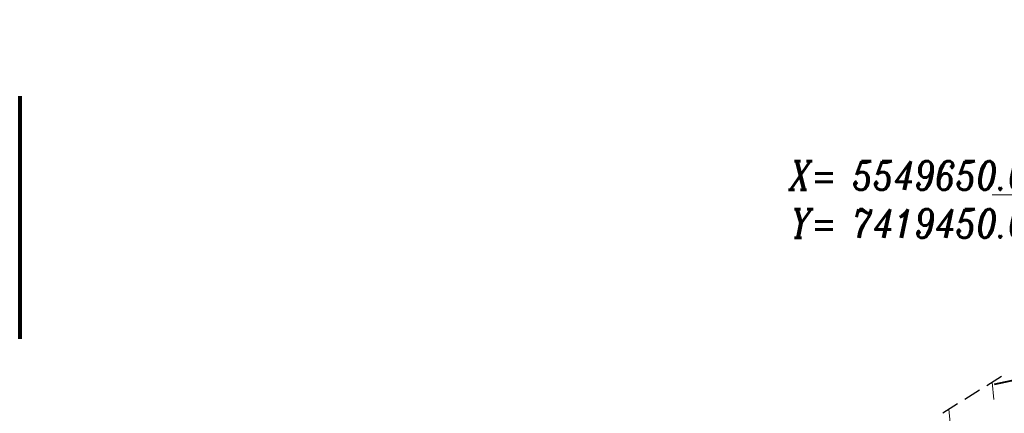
# Model space of a CAD drawing. Header units: metres. Extents: x 7419414 to 7419803, y 5549484 to 5549731.
# Tile 19 of 102: x 7419414 to 7419448, y 5549642 to 5549656. Entities that reach past the tile are written whole.
import ezdxf

# ---------------------------------------------------------------- set-up
doc = ezdxf.new("R2010")
doc.units = ezdxf.units.M
doc.header["$MEASUREMENT"] = 0
doc.linetypes.add('DGN Style 2', pattern=[14.063503, 8.438102, -5.625401])
for name, color, linetype, lineweight in [('LINIE ROZGRANICZAJĄCE MPZP', 212, 'Continuous', 0), ('OTKC', 7, 'Continuous', 13), ('UEEPA_512', 250, 'Continuous', 0), ('Zakres', 7, 'Continuous', 0)]:
    doc.layers.add(name, color=color, linetype=linetype, lineweight=lineweight)
doc.layers.add('szkic szkicow', color=250, linetype='Continuous', lineweight=0, plot=False)
doc.styles.add('Arial', font='arial.ttf')

msp = doc.modelspace()

# ---------------------------------------------------------------- linework, layer by layer
at = {"layer": 'LINIE ROZGRANICZAJĄCE MPZP', "color": 212, "linetype": 'Continuous', "lineweight": 40}
msp.add_line((7419448.555, 5549643.603), (7419447.575, 5549643.404), dxfattribs=at)
at = {"layer": 'OTKC', "color": 250, "linetype": 'Continuous', "lineweight": 13}
for p, q in [((7419447.564, 5549642.875), (7419447.5, 5549643.483)), ((7419447.564, 5549642.875), (7419447.5, 5549643.483)), ((7419445.992, 5549642.545), (7419446.072, 5549641.721))]:
    msp.add_line(p, q, dxfattribs=at)
at = {"layer": 'szkic szkicow', "color": 1, "linetype": 'DGN Style 2', "lineweight": 80, "flags": 128}
msp.add_lwpolyline([(7419710.634, 5549693.949), (7419413.634, 5549693.949), (7419413.634, 5549483.949), (7419710.634, 5549483.949), (7419710.634, 5549693.949)], close=True, dxfattribs=at)
at = {"layer": 'UEEPA_512', "color": 250, "linetype": 'Continuous', "lineweight": 0}
msp.add_line((7419447.5, 5549650), (7419452.5, 5549650), dxfattribs=at)
at = {"layer": 'Zakres', "color": 5, "linetype": 'Continuous', "lineweight": 30}
for p, q in [((7419447.316, 5549643.368), (7419447.825, 5549643.685)), ((7419447.316, 5549643.368), (7419447.825, 5549643.685)), ((7419446.552, 5549642.893), (7419447.061, 5549643.21)), ((7419446.552, 5549642.893), (7419447.061, 5549643.21)), ((7419445.787, 5549642.418), (7419446.297, 5549642.735)), ((7419445.787, 5549642.418), (7419446.297, 5549642.735))]:
    msp.add_line(p, q, dxfattribs=at)

# ---------------------------------------------------------------- texts
at = {"layer": 'UEEPA_512', "color": 250, "linetype": 'Continuous', "lineweight": 0, "char_height": 1, "line_spacing_factor": 0.6, "style": 'Arial'}
for s, insert, attachment_point in [('\\FITALIC_1250;\\H1x;\\W0.8;X= 5549650.00', (7419449.5, 5549650.167), 9), ('\\FITALIC_1250;\\H1x;\\W0.8;Y= 7419450.00', (7419449.5, 5549649.5), 3)]:
    msp.add_mtext(s, dxfattribs=dict(at, insert=insert, attachment_point=attachment_point))

doc.saveas('drawing.dxf')
